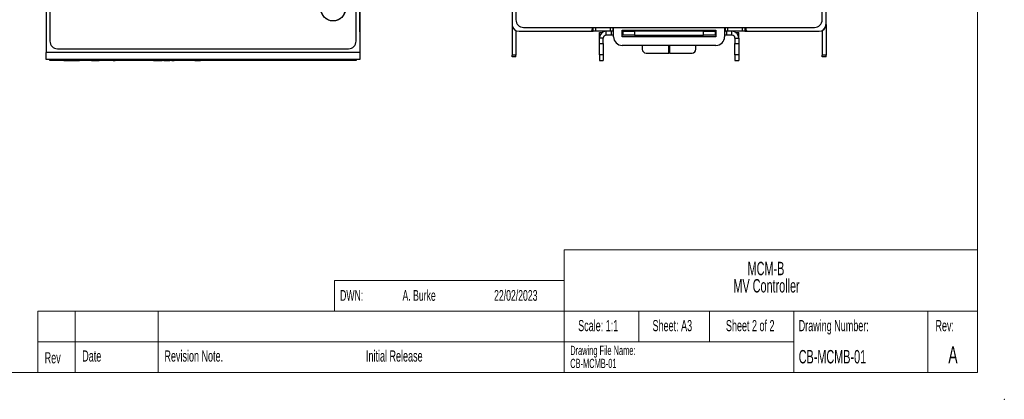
# Paper-space layout 'Sheet 2' of a CAD drawing. Header units: millimetres. Extents: x 0 to 420, y 0 to 297.
# Tile 19 of 48: x 163 to 420, y 0 to 99. Entities that reach past the tile are written whole.
import ezdxf

# ---------------------------------------------------------------- set-up
doc = ezdxf.new("R2010")
doc.units = ezdxf.units.MM
doc.header["$PDSIZE"] = -1
doc.styles.add('SLDTEXTSTYLE0', font='TXT', dxfattribs={"width": 0.605})

# ---------------------------------------------------------------- blocks, each defined once
blk = doc.blocks.new('SW_NOTE_0_2')
at = {"color": 0, "linetype": 'Continuous', "lineweight": 0, "char_height": 3.5, "attachment_point": 2, "style": 'SLDTEXTSTYLE0'}
for s, insert in [('MCM-B', (6.51, 4.51)), ('MV Controller', (6.66, 0))]:
    blk.add_mtext(s, dxfattribs=dict(at, insert=insert))
blk = doc.blocks.new('SW_NOTE_0_3')
at = {"color": 0, "linetype": 'Continuous', "lineweight": 0, "char_height": 2.4, "attachment_point": 1, "style": 'SLDTEXTSTYLE0'}
for s, insert in [('Drawing File Name:', (0, 3.09)), ('CB-MCMB-01', (0, -0.31))]:
    blk.add_mtext(s, dxfattribs=dict(at, insert=insert))

psp = doc.layouts.new('Sheet 2')

# ---------------------------------------------------------------- linework, layer by layer
at = {"color": 7, "linetype": 'Continuous', "lineweight": 18}
for p, q in [((413, 290), (413, 7)), ((305, 39), (413, 39)), ((305, 39), (305, 7)), ((245, 31), (245, 23)), ((245, 31), (305, 31)), ((167.56, 23), (167.56, 7)), ((167.56, 23), (245, 23)), ((177.28, 23), (177.28, 7)), ((198.93, 23), (198.93, 7)), ((245, 23), (413, 23)), ((324.5, 23), (324.5, 15)), ((343, 23), (343, 15)), ((365, 15), (365, 23)), ((400, 15), (400, 23)), ((167.56, 15), (245, 15)), ((245, 15), (365, 15)), ((365, 15), (365, 7)), ((400, 15), (400, 7)), ((7, 7), (413, 7))]:
    psp.add_line(p, q, dxfattribs=at)
at = {"color": 7, "linetype": 'Continuous', "lineweight": 25}
for p, q in [((292.42, 217.48), (292.42, 99.08)), ((372.42, 99.08), (372.42, 217.48)), ((170.68, 211.92), (170.68, 93.52)), ((250.68, 93.52), (250.68, 211.92)), ((291.43, 187.28), (291.43, 97.88)), ((373.42, 187.28), (373.42, 97.88)), ((373.43, 97.88), (373.43, 186.48)), ((169.69, 112.12), (169.69, 90.52)), ((251.68, 112.12), (251.68, 90.52)), ((251.69, 96.92), (251.69, 106.92)), ((291.43, 97.81), (291.43, 89.88)), ((373.43, 97.88), (373.43, 89.88)), ((251.69, 96.92), (251.68, 96.92)), ((251.68, 95.92), (251.69, 95.92)), ((251.69, 95.92), (251.69, 96.92)), ((251.69, 95.92), (251.69, 95.32)), ((251.69, 95.32), (251.69, 90.52)), ((292.43, 96.27), (292.43, 89.88)), ((293.23, 96.08), (311.81, 96.08)), ((294.42, 97.08), (370.42, 97.08)), ((311.81, 96.08), (312.62, 96.08)), ((312.41, 96.68), (312.41, 97.08)), ((312.62, 96.08), (312.62, 97.08)), ((313.22, 96.08), (312.62, 96.08)), ((313.22, 97.08), (313.22, 96.08)), ((317.13, 96.08), (313.22, 96.08)), ((314.23, 95.78), (315.03, 95.78)), ((314.23, 94.28), (314.23, 95.78)), ((316.03, 95.08), (316.03, 96.08)), ((317.13, 96.08), (317.13, 97.08)), ((317.73, 96.08), (317.13, 96.08)), ((317.43, 95.08), (317.43, 96.08)), ((317.73, 97.08), (317.73, 96.08)), ((317.73, 96.08), (317.93, 96.08)), ((317.93, 94.63), (317.93, 97.08)), ((320.18, 96.33), (344.68, 96.33)), ((320.18, 94.63), (320.18, 96.33)), ((320.18, 96.08), (320.43, 96.08)), ((320.43, 95.08), (320.43, 96.08)), ((320.43, 96.08), (323.43, 96.08)), ((322.33, 96.08), (322.33, 96.33)), ((323.43, 96.08), (323.43, 95.08)), ((341.43, 96.08), (323.43, 96.08)), ((332.33, 96.33), (332.33, 96.08)), ((332.53, 96.08), (332.53, 96.33)), ((341.43, 95.08), (341.43, 96.08)), ((341.43, 96.08), (344.43, 96.08)), ((342.53, 96.33), (342.53, 96.08)), ((344.43, 96.08), (344.43, 95.08)), ((344.43, 96.08), (344.68, 96.08)), ((344.68, 96.33), (344.68, 94.63)), ((346.93, 97.08), (346.93, 94.63)), ((346.93, 96.08), (347.13, 96.08)), ((347.13, 96.08), (347.13, 97.08)), ((347.73, 96.08), (347.13, 96.08)), ((347.43, 96.08), (347.43, 95.08)), ((347.73, 97.08), (347.73, 96.08)), ((351.65, 96.08), (347.73, 96.08)), ((348.83, 95.08), (348.83, 96.08)), ((349.82, 95.78), (350.63, 95.78)), ((350.63, 94.28), (350.63, 95.78)), ((351.65, 96.08), (351.65, 97.08)), ((352.25, 96.08), (351.65, 96.08)), ((352.25, 97.08), (352.25, 96.08)), ((352.25, 96.08), (353.04, 96.08)), ((352.44, 97.08), (352.44, 96.68)), ((353.04, 96.08), (371.62, 96.08)), ((372.43, 96.27), (372.43, 89.88)), ((315.23, 94.28), (314.23, 94.28)), ((314.23, 92.88), (314.23, 94.28)), ((314.23, 92.88), (315.23, 92.88)), ((314.23, 89.89), (314.23, 92.88)), ((315.23, 92.88), (315.23, 94.28)), ((315.23, 92.88), (315.23, 89.89)), ((317.43, 95.08), (316.03, 95.08)), ((317.93, 95.08), (317.43, 95.08)), ((320.43, 95.08), (320.18, 95.08)), ((344.68, 94.63), (320.18, 94.63)), ((323.43, 95.08), (320.43, 95.08)), ((323.43, 95.08), (341.43, 95.08)), ((328.43, 95.08), (328.43, 94.63)), ((330.88, 94.92), (330.88, 95.08)), ((332.33, 94.79), (331.38, 94.79)), ((332.33, 95.08), (332.33, 94.79)), ((332.33, 94.63), (332.33, 94.79)), ((332.53, 94.79), (332.53, 95.08)), ((333.48, 94.79), (332.53, 94.79)), ((332.53, 94.79), (332.53, 94.63)), ((333.98, 95.08), (333.98, 94.92)), ((336.43, 94.63), (336.43, 95.08)), ((344.43, 95.08), (341.43, 95.08)), ((344.68, 95.08), (344.43, 95.08)), ((347.43, 95.08), (346.93, 95.08)), ((348.83, 95.08), (347.43, 95.08)), ((349.63, 94.28), (350.63, 94.28)), ((349.63, 94.28), (349.63, 92.88)), ((349.63, 92.88), (350.63, 92.88)), ((349.63, 89.89), (349.63, 92.88)), ((350.63, 94.28), (350.63, 92.88)), ((350.63, 92.88), (350.63, 89.89)), ((251.68, 90.52), (169.69, 90.52)), ((169.69, 88.72), (169.69, 90.52)), ((172.68, 91.52), (248.68, 91.52)), ((251.68, 90.52), (251.68, 88.72)), ((251.69, 90.52), (251.69, 89.92)), ((344.68, 92.38), (320.18, 92.38)), ((325.43, 92.38), (325.43, 91.38)), ((326.43, 90.38), (332.33, 90.38)), ((332.33, 90.38), (332.33, 92.38)), ((332.53, 92.38), (332.53, 90.38)), ((332.53, 90.38), (338.43, 90.38)), ((339.43, 91.38), (339.43, 92.38)), ((251.68, 88.72), (169.69, 88.72)), ((170.69, 88.46), (170.69, 88.72)), ((172.69, 88.46), (170.69, 88.46)), ((172.69, 88.72), (172.69, 88.46)), ((248.69, 88.46), (172.69, 88.46)), ((174.35, 88.46), (174.35, 88.46)), ((174.35, 88.46), (174.78, 88.46)), ((174.78, 88.46), (174.78, 88.46)), ((174.78, 88.46), (174.85, 88.46)), ((174.85, 88.46), (174.85, 88.46)), ((174.85, 88.46), (176.04, 88.46)), ((175.28, 88.42), (175.28, 88.46)), ((175.28, 88.42), (175.73, 88.42)), ((175.73, 88.42), (175.73, 88.46)), ((175.73, 88.42), (176.4, 88.42)), ((176.04, 88.46), (176.04, 88.46)), ((176.04, 88.46), (177.24, 88.46)), ((176.4, 88.42), (176.4, 88.46)), ((176.4, 88.42), (177.05, 88.42)), ((177.05, 88.42), (177.05, 88.46)), ((177.05, 88.42), (177.71, 88.42)), ((177.24, 88.46), (177.24, 88.46)), ((177.24, 88.46), (177.31, 88.46)), ((177.31, 88.46), (177.73, 88.46)), ((177.31, 88.46), (177.31, 88.46)), ((177.71, 88.42), (177.71, 88.46)), ((177.71, 88.42), (178.38, 88.42)), ((177.73, 88.46), (177.73, 88.46)), ((178.14, 88.46), (178.14, 88.46)), ((179.67, 88.46), (179.67, 88.46)), ((181.52, 88.46), (181.23, 88.46)), ((181.23, 88.46), (181.23, 88.46)), ((181.52, 88.46), (181.52, 88.46)), ((181.52, 88.46), (183.11, 88.46)), ((182.1, 88.42), (182.1, 88.46)), ((182.42, 88.42), (182.42, 88.46)), ((182.42, 88.42), (182.86, 88.42)), ((182.86, 88.42), (182.86, 88.46)), ((182.86, 88.42), (183.54, 88.42)), ((183.11, 88.46), (183.11, 88.46)), ((183.47, 88.46), (183.47, 88.46)), ((185, 88.46), (185, 88.46)), ((186.57, 88.46), (186.57, 88.46)), ((187.18, 88.46), (187.76, 88.46)), ((187.18, 88.46), (187.18, 88.46)), ((187.76, 88.46), (187.76, 88.46)), ((188.42, 88.46), (188.42, 88.46)), ((189.01, 88.46), (189.01, 88.46)), ((189.05, 88.46), (189.05, 88.46)), ((190.68, 88.46), (190.68, 88.46)), ((192.25, 88.46), (192.25, 88.46)), ((193.53, 88.46), (193.53, 88.46)), ((194.02, 88.46), (194.02, 88.46)), ((195.54, 88.46), (195.54, 88.46)), ((197.11, 88.46), (197.11, 88.46)), ((197.72, 88.46), (197.72, 88.46)), ((197.72, 88.46), (197.78, 88.46)), ((197.78, 88.46), (197.78, 88.46)), ((197.78, 88.46), (199.75, 88.46)), ((199.75, 88.46), (199.75, 88.46)), ((199.75, 88.46), (200.04, 88.46)), ((200.04, 88.46), (200.04, 88.46)), ((200.45, 88.46), (202.03, 88.46)), ((200.45, 88.46), (200.45, 88.46)), ((202.03, 88.46), (202.03, 88.46)), ((202.52, 88.46), (202.52, 88.46)), ((202.52, 88.46), (203.11, 88.46)), ((203.11, 88.46), (203.11, 88.46)), ((203.77, 88.46), (203.77, 88.46)), ((204.35, 88.46), (204.35, 88.46)), ((204.39, 88.46), (204.39, 88.46)), ((204.88, 88.46), (204.88, 88.46)), ((206.41, 88.46), (206.41, 88.46)), ((207.98, 88.46), (207.98, 88.46)), ((208.59, 88.46), (208.59, 88.46)), ((208.59, 88.46), (208.87, 88.46)), ((208.87, 88.46), (208.87, 88.46)), ((208.87, 88.46), (210.01, 88.46)), ((210.01, 88.46), (210.01, 88.46)), ((225.44, 88.46), (224.91, 88.46)), ((225.69, 88.46), (225.44, 88.46)), ((225.69, 88.46), (225.69, 88.46)), ((248.69, 88.46), (248.69, 88.72)), ((250.69, 88.46), (248.69, 88.46)), ((250.69, 88.72), (250.69, 88.46)), ((251.69, 89.92), (251.68, 89.92)), ((251.69, 88.72), (251.68, 88.72)), ((251.69, 89.92), (251.69, 89.32)), ((251.69, 89.32), (251.69, 88.72)), ((292.43, 89.88), (291.43, 89.88)), ((291.43, 89.38), (291.43, 89.88)), ((292.43, 89.38), (291.43, 89.38)), ((292.43, 89.38), (292.43, 89.88)), ((315.23, 89.89), (314.23, 89.89)), ((314.23, 89.89), (314.23, 88.42)), ((314.23, 88.42), (315.23, 88.42)), ((314.23, 88.42), (315.23, 88.42)), ((314.23, 88.42), (314.23, 88.42)), ((315.23, 89.89), (315.23, 88.42)), ((315.23, 88.42), (315.23, 88.42)), ((350.63, 89.89), (349.63, 89.89)), ((349.63, 89.89), (349.63, 88.42)), ((349.63, 88.42), (350.63, 88.42)), ((349.63, 88.42), (350.63, 88.42)), ((349.63, 88.42), (349.63, 88.42)), ((350.63, 89.89), (350.63, 88.42)), ((350.63, 88.42), (350.63, 88.42)), ((373.43, 89.88), (372.43, 89.88)), ((372.43, 89.38), (372.43, 89.88)), ((373.43, 89.38), (372.43, 89.38)), ((373.43, 89.38), (373.43, 89.88))]:
    psp.add_line(p, q, dxfattribs=at)
at = {"color": 8, "linetype": 'Continuous', "lineweight": 25}
for p, q in [((373.42, 97.88), (373.43, 97.88)), ((251.69, 95.32), (251.68, 95.32)), ((321.83, 96.33), (321.83, 96.08)), ((343.03, 96.33), (343.03, 96.08)), ((251.68, 90.52), (251.69, 90.52)), ((225.44, 88.46), (225.44, 88.46)), ((251.68, 89.32), (251.69, 89.32))]:
    psp.add_line(p, q, dxfattribs=at)
at = {"color": 7, "linetype": 'Continuous', "lineweight": 25}
for centre, radius in [((244.68, 102.02), 3.25), ((244.68, 101.92), 3.15)]:
    psp.add_circle(centre, radius, dxfattribs=at)
for centre, radius, start, end in [((293.23, 97.88), 1.8, 180, 270), ((294.42, 99.08), 2, 180, 270), ((370.42, 99.08), 2, 270, 0), ((371.62, 97.88), 1.8, 270, 360), ((371.63, 97.88), 1.8, 270, 0), ((311.81, 96.68), 0.6, 270, 0), ((316.03, 94.28), 1.8, 90, 180), ((348.83, 94.28), 1.8, 0, 90), ((353.04, 96.68), 0.6, 180, 270), ((172.68, 93.52), 2, 180, 270), ((248.68, 93.52), 2, 270, 0), ((316.03, 94.28), 0.8, 90, 180), ((320.18, 94.63), 2.25, 180, 270), ((331.27, 95.37), 0.592, 229.6071, 281.3698), ((333.6, 95.37), 0.592, 258.6303, 310.3928), ((344.68, 94.63), 2.25, 270, 0), ((348.83, 94.28), 0.8, 0, 90), ((326.43, 91.38), 1, 180, 270), ((338.43, 91.38), 1, 270, 0)]:
    psp.add_arc(centre, radius, start, end, dxfattribs=at)
for points, knots in [([(330.04, 95.08), (330.02, 94.95), (330, 94.8), (330.05, 94.65), (330.06, 94.63)], [0, 0, 0, 0, 0.862148, 1, 1, 1, 1]), ([(330.81, 94.63), (330.78, 94.73), (330.74, 94.88), (330.75, 95.03), (330.76, 95.08)], [0, 0, 0, 0, 0.6745525, 1, 1, 1, 1]), ([(334.1, 95.08), (334.1, 94.98), (334.11, 94.83), (334.05, 94.68), (334.03, 94.63)], [0, 0, 0, 0, 0.660072, 1, 1, 1, 1]), ([(334.79, 94.63), (334.81, 94.68), (334.85, 94.83), (334.84, 94.98), (334.84, 95.08)], [0, 0, 0, 0, 0.357071, 1, 1, 1, 1])]:
    psp.add_open_spline(points, degree=3, knots=knots, dxfattribs=at)
at = {"color": 7, "linetype": 'Continuous', "lineweight": 0}
psp.add_point((420, 0), dxfattribs=at)

# ---------------------------------------------------------------- block references
for name, p in [('SW_NOTE_0_2', (351.23, 31.38)), ('SW_NOTE_0_3', (306.61, 10.88))]:
    psp.add_blockref(name, p, dxfattribs=at)

# ---------------------------------------------------------------- texts
at = {"color": 7, "linetype": 'Continuous', "lineweight": 0, "style": 'SLDTEXTSTYLE0'}
for s, insert, char_height, attachment_point in [('DWN:', (246.5, 28.52), 2.8, 1), ('A. Burke', (262.8, 28.52), 2.8, 1), ('22/02/2023', (286.72, 28.52), 2.8, 1), ('Scale: 1:1', (313.92, 20.69), 2.91, 2), ('Sheet: A3', (333.28, 20.69), 2.91, 2), ('Sheet 2 of 2', (353.63, 20.69), 2.9104, 2), ('Drawing Number:', (366.29, 20.69), 2.9104, 1), ('Rev:', (404.43, 20.69), 2.91, 2), ('Revision Note.', (200.61, 12.76), 2.9104, 1), ('Initial Release', (260.65, 12.76), 2.9104, 2), ('CB-MCMB-01', (366.29, 12.87), 3.5, 1), ('A', (406.59, 13.87), 4.5, 2), ('Rev', (169.33, 12.29), 2.91, 1), ('Date', (179.14, 12.76), 2.91, 1)]:
    psp.add_mtext(s, dxfattribs=dict(at, insert=insert, char_height=char_height, attachment_point=attachment_point))

doc.saveas('drawing.dxf')
